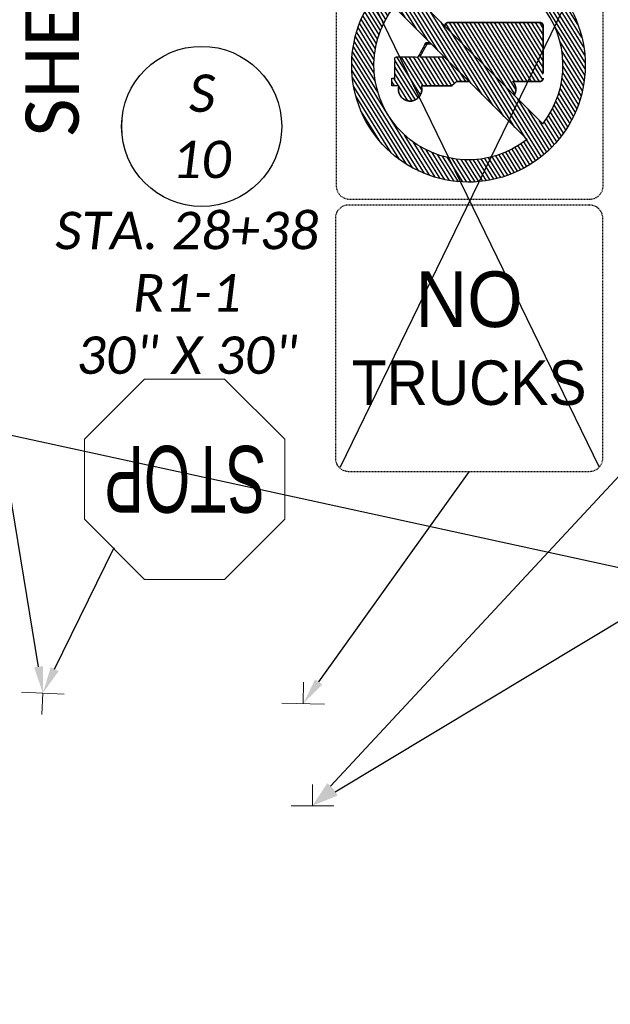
# Model space of a CAD drawing. Header units: feet. Extents: x 2241205 to 2250852, y 595253 to 597159.
# Tile 22 of 32: x 2246195 to 2246283, y 596236 to 596384. Entities that reach past the tile are written whole.
import ezdxf
from ezdxf import colors
from ezdxf.entities.mleader import LeaderData, LeaderLine
from ezdxf.enums import TextEntityAlignment as Align
from ezdxf.math import Vec2, Vec3

# ---------------------------------------------------------------- set-up
doc = ezdxf.new("R2010")
doc.units = ezdxf.units.FT
doc.header["$MEASUREMENT"] = 0
doc.set_wipeout_variables(frame=1)
doc.linetypes.add('HIDDEN2', pattern=[0.1875, 0.125, -0.0625])
for name, color, linetype in [('RD_X_Text', 7, 'Continuous'), ('SN_P_Signs', 120, 'Continuous'), ('SN_P_Text', 7, 'Continuous'), ('SN_X_Public', 3, 'Continuous'), ('SN_X_Text', 7, 'Continuous'), ('TX_P_20', 7, 'Continuous')]:
    doc.layers.add(name, color=color, linetype=linetype)
doc.layers.add('SC_Scratch1', color=7, linetype='Continuous', plot=False)
doc.styles.add('P_Slanted_Normal', font='calibrii.ttf', dxfattribs={"height": 0.14})
doc.styles.add('P_Straight_Title', font='calibri.ttf', dxfattribs={"height": 0.2})
doc.styles.get("Standard").update_dxf_attribs({"font": 'arial.ttf'})
doc.styles.add('Straight-Normal', font='font30.shx', dxfattribs={"height": 0.14})

# ---------------------------------------------------------------- blocks, each defined once
blk = doc.blocks.new('A$C69b28fb4')
at = {"layer": 'SN_P_Signs', "linetype": 'Continuous', "lineweight": 13}
for p, q in [((-6, 30), (-15, 21)), ((6, 30), (-6, 30)), ((15, 21), (6, 30)), ((-15, 21), (-15, 9)), ((15, 21), (15, 9)), ((15, 21), (15, 21)), ((-15, 9), (-6, 0)), ((6, 0), (15, 9)), ((15, 9), (15, 9)), ((-6, 0), (6, 0))]:
    blk.add_line(p, q, dxfattribs=at)
at = {"layer": 'SN_P_Signs', "linetype": 'Continuous', "lineweight": 13, "style": 'Straight-Normal', "width": 0.6662501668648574}
blk.add_text('STOP', height=10.00000500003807, dxfattribs=at).set_placement((-0.07841683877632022, 15.00000250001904), align=Align.MIDDLE_CENTER)
blk = doc.blocks.new('A$C71eddef6')
at = {"layer": 'SN_P_Signs', "linetype": 'Continuous', "lineweight": 0}
for p, q in [((0, -3.199999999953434), (0, 3.199999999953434)), ((0, 0), (3.200000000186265, 0))]:
    blk.add_line(p, q, dxfattribs=at)
blk = doc.blocks.new('SGN1P')
at = {"layer": 'SN_X_Public', "color": 3, "linetype": 'Continuous', "lineweight": 0}
for p, q in [((0, 0.08), (0, -0.08)), ((0, 0), (-0.08, 0))]:
    blk.add_line(p, q, dxfattribs=at)
blk = doc.blocks.new('A$C0ec6ea2d')
at = {"layer": 'SN_X_Public', "linetype": 'Continuous'}
for p, q in [((-2.814992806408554, 33.97220842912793), (-4.684388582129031, 36.96386703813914)), ((-2.258151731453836, 34.06613214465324), (-4.151903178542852, 37.09676797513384)), ((-1.688063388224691, 34.13885580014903), (-3.6096729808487, 37.21407398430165)), ((-1.1039620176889, 34.18915391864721), (-3.057358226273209, 37.3152413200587)), ((-0.5049267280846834, 34.21555277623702), (-2.494566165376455, 37.39964146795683)), ((0.1101572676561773, 34.21626833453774), (-1.92084272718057, 37.46654775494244)), ((0.7426520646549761, 34.18912078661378), (-1.335662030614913, 37.51511859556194)), ((1.394242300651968, 34.13141414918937), (-0.7384131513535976, 37.54437630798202)), ((2.067044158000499, 34.03976182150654), (-0.1283832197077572, 37.5531800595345)), ((2.763768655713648, 33.90982526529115), (0.4952644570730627, 37.54019086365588)), ((3.487976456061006, 33.73590623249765), (1.13351910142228, 37.50382563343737)), ((4.244496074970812, 33.51027747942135), (1.787560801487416, 37.44219583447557)), ((5.04015586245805, 33.22201136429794), (2.458812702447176, 37.35302395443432)), ((5.885177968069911, 32.85474902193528), (3.149013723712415, 37.23352714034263)), ((6.796161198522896, 32.38192681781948), (3.860322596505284, 37.0802507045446)), ((7.803672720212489, 31.754627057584), (4.595471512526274, 36.88882222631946)), ((-6.384240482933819, 32.78880871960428), (-8.158936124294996, 35.62891543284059)), ((-5.907135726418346, 33.0103372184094), (-7.688465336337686, 35.86106050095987)), ((-5.419518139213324, 33.215041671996), (-7.209575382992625, 36.07973208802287)), ((-4.921194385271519, 33.40261267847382), (-6.722166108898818, 36.28476991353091)), ((-4.411918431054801, 33.57265649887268), (-6.226111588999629, 36.47597245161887)), ((-3.891385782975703, 33.72468584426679), (-5.721258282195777, 36.6530939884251)), ((-3.3592259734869, 33.85810784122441), (-5.207422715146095, 36.8158409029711)), ((8.978222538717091, 30.86001014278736), (5.358001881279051, 36.65357426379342)), ((10.61619719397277, 29.22375845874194), (6.152643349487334, 36.36693779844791)), ((17.3102210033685, 19.49613673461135), (6.985959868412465, 36.01840831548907)), ((17.31400550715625, 20.47513597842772), (7.86753757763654, 35.5926447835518)), ((-0.6032348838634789, 17.6269315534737), (-10.80760385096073, 33.95733555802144)), ((-8.61559970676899, 31.43445135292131), (-10.38685309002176, 34.26904930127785)), ((-8.1897635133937, 31.73802670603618), (-9.957798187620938, 34.56747364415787)), ((-7.753703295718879, 32.02524019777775), (-9.520475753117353, 34.85266716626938)), ((-7.307446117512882, 32.29613514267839), (-9.07490012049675, 35.12465281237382)), ((-6.850977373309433, 32.55068816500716), (-8.621063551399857, 35.38341819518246)), ((17.2545012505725, 21.55541841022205), (8.812404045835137, 35.06559806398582)), ((17.10553158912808, 22.7788754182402), (9.846735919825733, 34.39537676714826)), ((-7.987354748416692, 25.50377067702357), (-12.40601712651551, 32.57510865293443)), ((-6.346847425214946, 23.86346587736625), (-12.01931856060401, 32.94131729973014)), ((-4.706340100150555, 22.22316107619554), (-11.62393190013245, 33.29362209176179)), ((-1.218780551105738, 17.62695482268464), (-11.21999110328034, 33.63223740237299)), ((16.81273453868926, 24.232504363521), (11.02489518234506, 33.49498353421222)), ((-11.63588410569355, 28.38747104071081), (-13.51220542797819, 31.39021284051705)), ((-11.26836939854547, 28.78438027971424), (-13.15267041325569, 31.79989225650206)), ((-9.627862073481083, 27.14407547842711), (-12.7838653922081, 32.19473656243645)), ((16.2118955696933, 26.17910342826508), (12.51109636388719, 32.10162018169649)), ((-12.8502707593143, 26.39067307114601), (-14.85168681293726, 29.59360828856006)), ((-12.56860776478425, 26.92497377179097), (-14.53232919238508, 30.06758497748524)), ((-12.27170047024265, 27.43487849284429), (-14.20236557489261, 30.52458852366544)), ((-11.9605230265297, 27.92194619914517), (-13.86220605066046, 30.96527520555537)), ((0.2151818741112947, 17.30224667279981), (-7.633635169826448, 29.86297959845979)), ((-13.5905528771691, 24.62020495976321), (-15.74098928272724, 28.06162259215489)), ((-13.36286798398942, 25.24088867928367), (-15.45661142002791, 28.59157859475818)), ((-13.11550725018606, 25.83008447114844), (-15.15996413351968, 29.10189941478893)), ((1.855689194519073, 15.66194187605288), (-5.991907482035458, 28.22072180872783)), ((-13.97714246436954, 23.26876619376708), (-16.2698160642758, 26.93781091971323)), ((-13.79628850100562, 23.96439506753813), (-16.01235044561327, 27.51083551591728)), ((3.49619652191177, 14.02163707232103), (-4.350179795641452, 26.5784640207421)), ((-14.24722189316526, 21.73087219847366), (-16.73868930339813, 25.71805352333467)), ((-14.12922970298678, 22.52710093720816), (-16.51234448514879, 26.34088180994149)), ((5.136703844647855, 12.38133227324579), (-3.568791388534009, 26.31303688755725)), ((6.777211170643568, 10.74102747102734), (-3.04038483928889, 26.4524653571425)), ((10.32106169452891, 6.054736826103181), (-2.424839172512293, 26.45244208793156)), ((10.73595311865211, 6.375827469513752), (-1.809293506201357, 26.45241881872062)), ((11.14242537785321, 6.710391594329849), (-1.193747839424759, 26.45239554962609)), ((11.54037831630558, 7.058589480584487), (-0.5782021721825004, 26.45237228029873)), ((6.751995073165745, 15.70666024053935), (0.03734349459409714, 26.45234901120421)), ((6.914465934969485, 16.43170822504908), (0.6528891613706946, 26.45232574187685)), ((6.783313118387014, 17.62665232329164), (1.268434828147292, 26.45230247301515)), ((7.398858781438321, 17.62662905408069), (1.883980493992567, 26.45227920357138)), ((8.014404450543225, 17.62660578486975), (2.499526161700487, 26.45225593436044)), ((8.629950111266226, 17.62658251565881), (3.115071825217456, 26.45223266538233)), ((9.245495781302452, 17.62655924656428), (3.730617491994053, 26.45220939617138)), ((9.861041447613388, 17.62653597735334), (4.346163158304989, 26.45218612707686)), ((10.47658711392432, 17.6265127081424), (4.961708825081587, 26.4521628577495)), ((10.94332414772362, 17.86463303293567), (5.577254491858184, 26.45213958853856)), ((11.0174400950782, 18.73107843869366), (6.192800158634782, 26.45211631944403)), ((11.01747733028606, 19.71607456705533), (6.808345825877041, 26.45209305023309)), ((11.01751456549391, 20.70107069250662), (7.423891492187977, 26.45206978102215)), ((11.01755180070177, 21.68606682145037), (8.039437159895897, 26.4520465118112)), ((11.01758903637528, 22.67106294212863), (8.654982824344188, 26.45202324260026)), ((11.01762627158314, 23.6560590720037), (9.27052849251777, 26.45199997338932)), ((11.017663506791, 24.64105519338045), (9.886074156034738, 26.45197670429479)), ((11.01770074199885, 25.62605132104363), (10.501619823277, 26.45195343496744)), ((17.2581753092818, 18.59437153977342), (12.79462146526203, 25.73755087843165)), ((-14.29603970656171, 18.85382988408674), (-17.3037048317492, 23.66710023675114)), ((-14.34627500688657, 19.91927888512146), (-17.1364506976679, 24.38449338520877)), ((-14.32346910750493, 20.86783753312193), (-16.94734188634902, 25.06691174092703)), ((-14.13472813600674, 17.61062169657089), (-17.44616017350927, 22.91002072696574)), ((-7.057761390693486, 22.04599889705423), (-7.193389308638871, 22.26304893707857)), ((-6.772469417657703, 22.57449201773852), (-6.908469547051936, 22.79213772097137)), ((-6.487177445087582, 23.10298513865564), (-6.623549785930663, 23.32122650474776)), ((-5.948778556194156, 23.22642252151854), (-6.078620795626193, 23.43421354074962)), ((17.16745456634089, 17.75449936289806), (13.54723390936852, 23.54806348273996)), ((-6.758801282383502, 3.83655984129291), (-17.63993951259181, 21.25002106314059)), ((-13.76448176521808, 16.03304792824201), (-17.55996919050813, 22.10709751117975)), ((-7.701870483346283, 15.19634319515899), (-11.1997061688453, 20.79405041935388)), ((-7.370029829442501, 15.6503428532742), (-10.90148605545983, 21.30185418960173)), ((-7.18323163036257, 16.33645896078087), (-10.28594038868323, 21.30183092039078)), ((-6.971042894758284, 16.98194171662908), (-9.670394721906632, 21.30180765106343)), ((-6.355497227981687, 16.98191844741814), (-9.054849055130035, 21.3017843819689)), ((-5.739951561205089, 16.98189517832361), (-8.439303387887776, 21.30176111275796)), ((-5.124405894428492, 16.98187190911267), (-7.82375772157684, 21.30173784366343)), ((-7.343053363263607, 21.51750577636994), (-7.478309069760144, 21.73396015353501)), ((-4.508860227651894, 16.98184863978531), (-7.208212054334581, 21.30171457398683)), ((-3.893314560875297, 16.98182537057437), (-6.592666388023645, 21.30169130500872)), ((-3.277768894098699, 16.98180210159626), (-5.977120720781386, 21.30166803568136)), ((-2.672535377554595, 16.99828172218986), (-5.361575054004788, 21.30164476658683)), ((-2.273390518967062, 17.3445721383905), (-4.746029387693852, 21.30162149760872)), ((-1.834326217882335, 17.62697809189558), (-4.130483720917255, 21.30159822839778)), ((17.04462272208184, 16.96601568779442), (13.83642151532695, 22.10021085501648)), ((16.894409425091, 16.22135149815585), (13.95857082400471, 20.91967538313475)), ((-7.605337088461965, 4.206244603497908), (-17.67876592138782, 20.32710058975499)), ((-8.503885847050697, 4.6591674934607), (-17.66557937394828, 19.32094198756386)), ((-8.125110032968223, 14.88861234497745), (-11.19974340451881, 19.80905429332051)), ((16.72035608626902, 15.51483934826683), (13.98419184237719, 19.89361746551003)), ((-9.471949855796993, 5.223338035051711), (-17.58287757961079, 18.20353573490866)), ((-10.66431689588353, 16.98208133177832), (-11.36136470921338, 18.09759101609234)), ((-8.63352853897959, 14.71719631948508), (-11.19978063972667, 18.82405816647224)), ((16.31108458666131, 14.19969923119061), (13.85414931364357, 18.13161758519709)), ((16.52519489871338, 14.84210682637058), (13.94385173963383, 18.97311941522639)), ((-10.5413366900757, 5.949658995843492), (-17.3988529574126, 16.92397906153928)), ((-11.27986256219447, 16.98210460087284), (-11.68101489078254, 17.62408252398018)), ((-9.25122004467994, 14.72065364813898), (-10.62152286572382, 16.91359656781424)), ((15.83265650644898, 12.99523278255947), (13.56415230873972, 16.6255983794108)), ((16.07976407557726, 13.5848337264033), (13.72530672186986, 17.35275312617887)), ((-11.78352838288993, 6.95252553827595), (-17.04202347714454, 15.36787680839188)), ((-10.16468909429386, 15.19745399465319), (-10.59341602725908, 15.8835605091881)), ((11.92968600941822, 7.420622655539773), (7.141914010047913, 15.08265950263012)), ((15.29560969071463, 11.88457591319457), (13.16295423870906, 15.29753807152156)), ((15.57094197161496, 12.42900787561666), (13.37551459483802, 15.94242611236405)), ((12.31019491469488, 7.796736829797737), (8.783641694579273, 13.44040171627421)), ((14.39567606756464, 10.36960361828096), (12.40603663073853, 13.55369230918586)), ((14.70731484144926, 10.85593304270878), (12.67631484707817, 14.10621246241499)), ((15.00749635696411, 11.36059791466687), (12.92918226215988, 14.68659572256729)), ((-13.47109143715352, 8.66813524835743), (-16.23982263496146, 13.0990313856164)), ((13.3969264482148, 9.012769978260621), (11.50317500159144, 12.04340580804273)), ((13.74005845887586, 9.448699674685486), (11.81844886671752, 12.5239178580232)), ((14.07310591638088, 9.900768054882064), (12.11970970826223, 13.02685545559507)), ((12.68172156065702, 8.187225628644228), (10.42536938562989, 11.79814392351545)), ((13.04404963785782, 8.592435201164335), (11.17465386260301, 11.58409380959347)), ((-5.953409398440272, 3.532719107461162), (-9.748896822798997, 9.60676868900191)), ((-5.18185619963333, 3.283031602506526), (-8.493288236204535, 8.582430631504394)), ((-4.438949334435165, 3.079187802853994), (-7.44661445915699, 7.892458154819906)), ((-3.720841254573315, 2.915030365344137), (-6.511016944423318, 7.380244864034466)), ((8.122167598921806, 4.648424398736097), (6.350914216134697, 7.483022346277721)), ((8.57847490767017, 4.903235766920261), (6.810440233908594, 7.732682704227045)), ((9.026514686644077, 5.171277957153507), (7.259742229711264, 7.998704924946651)), ((9.466301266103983, 5.452528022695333), (7.698847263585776, 8.281045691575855)), ((9.89782690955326, 5.746998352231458), (8.127740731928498, 8.579728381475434)), ((-3.024587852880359, 2.785847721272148), (-5.648460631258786, 6.984921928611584)), ((-2.347878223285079, 2.687941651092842), (-4.839345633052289, 6.675122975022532)), ((-1.688860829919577, 2.618349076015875), (-4.071975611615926, 6.432129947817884)), ((-1.046027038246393, 2.574655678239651), (-3.338700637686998, 6.24370040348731)), ((-0.4181304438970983, 2.554866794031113), (-2.634192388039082, 6.10130724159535)), ((0.1958706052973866, 2.557315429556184), (-1.954565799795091, 5.998733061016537)), ((0.7968549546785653, 2.580595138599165), (-1.296888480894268, 5.931285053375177)), ((2.52865936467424, 2.764295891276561), (0.5649379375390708, 5.90690709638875)), ((3.084057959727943, 2.8605280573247), (1.153392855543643, 5.950238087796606)), ((3.629260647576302, 2.973077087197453), (1.727577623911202, 6.016406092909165)), ((4.164622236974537, 3.10137516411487), (2.288300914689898, 6.104116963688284)), ((4.690449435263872, 3.244931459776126), (2.83623728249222, 6.212291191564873)), ((5.20700662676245, 3.403322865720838), (3.371950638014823, 6.340026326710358)), ((5.714520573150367, 3.57618648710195), (3.895912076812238, 6.48656845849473)), ((6.213184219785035, 3.763213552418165), (4.408513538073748, 6.651290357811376)), ((6.703159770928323, 3.964144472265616), (4.910078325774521, 6.833674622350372)), ((7.184581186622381, 4.178764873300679), (5.400869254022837, 7.033300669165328)), ((7.657556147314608, 4.406902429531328), (5.881094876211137, 7.249834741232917)), ((1.385569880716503, 2.623510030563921), (-0.6588870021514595, 5.895324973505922)), ((1.962654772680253, 2.685036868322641), (-0.03876128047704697, 5.887972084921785))]:
    blk.add_line(p, q, dxfattribs=at)
at = {"layer": 'SN_X_Public', "linetype": 'HIDDEN2', "flags": 128}
blk.add_lwpolyline([(17.99999998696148, -0.0006804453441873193, 0.4142135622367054), (20.00007559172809, 1.999243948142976), (20.00143648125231, 37.9992439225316, 0.4142135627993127), (18.0015120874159, 39.99931952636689), (-17.99848788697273, 40.00068041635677, 0.4142135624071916), (-19.99856349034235, 38.00075602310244), (-19.99992438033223, 2.000756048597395, 0.4142135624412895), (-17.99999998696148, 0.0006804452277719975)], format="xyb", close=True, dxfattribs=at)
at = {"layer": 'SN_X_Public', "flags": 128}
for points in [[(-8.94948122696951, 31.17925053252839), (10.94225161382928, 11.28109479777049, 0.3561853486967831), (10.64542149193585, 29.18923900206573, 0.4044440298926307)], [(-11.30642646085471, 28.82243264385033), (8.589638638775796, 8.928823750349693, -0.3721615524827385), (-9.914360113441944, 9.760762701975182, -0.3880971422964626)]]:
    blk.add_lwpolyline(points, format="xyb", close=True, dxfattribs=at)
at = {"layer": 'SN_X_Public'}
blk.add_lwpolyline([(-5.709686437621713, 23.22641348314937), (-6.420533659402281, 23.22644035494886), (-7.459536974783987, 21.30172407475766), (-3.784579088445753, 21.301585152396)], dxfattribs=at)
blk.add_ellipse((-0.1809086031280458, 20.05325888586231), major_axis=(-16.73552663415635, -5.115872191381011), ratio=0.9999999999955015, start_param=2.844886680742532, end_param=9.12807198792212, dxfattribs=at)
for points, weights, knots in [([(11.01771306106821, 25.95193392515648), (11.01772089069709, 26.15904070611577), (10.87127981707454, 26.30549285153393), (10.72483874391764, 26.45194499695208), (10.51773196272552, 26.45195282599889), (10.72483874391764, 26.45194499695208), (10.87127981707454, 26.30549285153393), (11.01772089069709, 26.15904070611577), (11.01771306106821, 25.95193392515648), (11.01772089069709, 26.15904070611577), (10.87127981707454, 26.30549285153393), (10.72483874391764, 26.45194499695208), (10.51773196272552, 26.45195282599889), (10.72483874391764, 26.45194499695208), (10.87127981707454, 26.30549285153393), (11.01772089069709, 26.15904070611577), (11.01771306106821, 25.95193392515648), (11.01772089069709, 26.15904070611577), (10.87127981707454, 26.30549285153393), (10.72483874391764, 26.45194499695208), (10.51773196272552, 26.45195282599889), (10.72483874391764, 26.45194499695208), (10.87127981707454, 26.30549285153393), (11.01772089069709, 26.15904070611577), (11.01771306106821, 25.95193392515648), (11.01772089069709, 26.15904070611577), (10.87127981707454, 26.30549285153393), (10.72483874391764, 26.45194499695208), (10.51773196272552, 26.45195282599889), (10.72483874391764, 26.45194499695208), (10.87127981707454, 26.30549285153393), (11.01772089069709, 26.15904070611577), (11.01771306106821, 25.95193392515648), (11.01772089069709, 26.15904070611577), (10.87127981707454, 26.30549285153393), (10.72483874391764, 26.45194499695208), (10.51773196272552, 26.45195282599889), (3.642855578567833, 26.45221271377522), (-3.232020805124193, 26.45247260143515), (-3.720591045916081, 26.44145381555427), (-3.724622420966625, 25.95277596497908), (-3.720591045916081, 26.44145381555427), (-3.232020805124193, 26.45247260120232), (-3.720591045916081, 26.44145381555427), (-3.724622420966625, 25.95277596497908), (-3.720591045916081, 26.44145381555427), (-3.232020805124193, 26.45247260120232), (-3.720591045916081, 26.44145381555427), (-3.724622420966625, 25.95277596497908), (-3.720591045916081, 26.44145381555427), (-3.232020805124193, 26.45247260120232), (-3.720591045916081, 26.44145381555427), (-3.724622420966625, 25.95277596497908), (-3.720591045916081, 26.44145381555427), (-3.232020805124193, 26.45247260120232), (-3.720591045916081, 26.44145381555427), (-3.724622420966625, 25.95277596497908), (-3.720591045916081, 26.44145381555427), (-3.232020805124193, 26.45247260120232), (3.642855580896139, 26.45221271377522), (10.51773196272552, 26.4519528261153), (10.72483874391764, 26.45194499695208), (10.87127981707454, 26.30549285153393), (11.01772089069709, 26.15904070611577), (11.01771306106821, 25.95193392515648), (11.01756515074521, 22.03921309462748), (11.01741724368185, 18.12658508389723), (11.01756515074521, 22.03921309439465), (11.01771306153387, 25.95193392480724)], [1, 0.923879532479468, 1, 0.923879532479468, 1, 0.923879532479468, 1, 0.923879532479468, 1, 0.923879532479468, 1, 0.923879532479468, 1, 0.923879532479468, 1, 0.923879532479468, 1, 0.923879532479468, 1, 0.923879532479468, 1, 0.923879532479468, 1, 0.923879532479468, 1, 0.923879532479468, 1, 0.923879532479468, 1, 0.923879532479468, 1, 0.923879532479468, 1, 0.923879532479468, 1, 0.923879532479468, 1, 1, 1, 0.7179114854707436, 1, 0.7179114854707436, 1, 0.7179114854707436, 1, 0.7179114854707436, 1, 0.7179114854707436, 1, 0.7179114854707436, 1, 0.7179114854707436, 1, 0.7179114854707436, 1, 0.7179114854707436, 1, 0.7179114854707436, 1, 1, 1, 0.923879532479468, 1, 0.923879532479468, 1, 1, 1, 1, 1], [0, 0, 0, 0.785398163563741, 0.785398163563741, 1.570796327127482, 1.570796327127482, 2.356194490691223, 2.356194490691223, 3.141592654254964, 3.141592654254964, 3.926990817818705, 3.926990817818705, 4.712388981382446, 4.712388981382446, 5.497787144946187, 5.497787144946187, 6.283185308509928, 6.283185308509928, 7.068583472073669, 7.068583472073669, 7.853981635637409, 7.853981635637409, 8.639379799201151, 8.639379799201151, 9.424777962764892, 9.424777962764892, 10.21017612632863, 10.21017612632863, 10.99557428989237, 10.99557428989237, 11.78097245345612, 11.78097245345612, 12.56637061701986, 12.56637061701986, 13.3517687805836, 13.3517687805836, 14.13716694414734, 14.13716694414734, 15.13716694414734, 15.13716694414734, 16.67716460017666, 16.67716460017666, 18.21716225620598, 18.21716225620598, 19.7571599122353, 19.7571599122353, 21.29715756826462, 21.29715756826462, 22.83715522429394, 22.83715522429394, 24.37715288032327, 24.37715288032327, 25.91715053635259, 25.91715053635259, 27.45714819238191, 27.45714819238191, 28.99714584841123, 28.99714584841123, 30.53714350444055, 30.53714350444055, 31.53714350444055, 31.53714350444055, 32.32254166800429, 32.32254166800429, 33.10793983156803, 33.10793983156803, 34.10793983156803, 34.10793983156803, 35.10793983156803, 35.10793983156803, 35.10793983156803]), ([(-7.264415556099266, 16.98195280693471), (-4.977985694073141, 16.98186637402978), (-2.691555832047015, 16.98177994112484), (-2.319715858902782, 17.30438116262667), (-1.947875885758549, 17.62698238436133), (-1.029242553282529, 17.62694765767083), (-0.1106092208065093, 17.62691293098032), (-1.029242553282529, 17.62694765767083), (-1.947875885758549, 17.62698238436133), (-2.319715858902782, 17.30438116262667), (-2.691555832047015, 16.98177994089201), (-4.977985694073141, 16.98186637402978), (-7.264415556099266, 16.98195280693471), (-6.874413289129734, 15.7718509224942), (-7.903606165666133, 15.02538567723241), (-8.932799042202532, 14.27892043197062), (-9.961935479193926, 15.02546348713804), (-10.99107191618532, 15.77200654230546), (-10.60097816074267, 16.98207893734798), (-10.99107191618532, 15.77200654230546), (-9.961935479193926, 15.02546348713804), (-8.932799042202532, 14.27892043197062), (-7.903606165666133, 15.02538567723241), (-6.874413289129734, 15.7718509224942), (-7.264415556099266, 16.98195280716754), (-6.874413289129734, 15.7718509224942), (-7.903606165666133, 15.02538567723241), (-8.932799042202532, 14.27892043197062), (-9.961935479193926, 15.02546348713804), (-10.99107191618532, 15.77200654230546), (-10.60097816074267, 16.98207893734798), (-11.1410086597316, 16.98209935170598), (-11.68103915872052, 16.98211976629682), (-11.68101807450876, 17.53986143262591), (-11.68099699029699, 18.09760309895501), (-11.44040254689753, 18.09759400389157), (-11.19980810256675, 18.09758490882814), (-11.19974753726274, 19.69972518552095), (-11.19968697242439, 21.30186546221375), (-9.455377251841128, 21.30179952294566), (-7.711067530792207, 21.30173358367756), (-7.136881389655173, 22.3679827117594), (-6.5626952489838, 23.43423184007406), (-6.240079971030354, 23.43421964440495), (-5.91746469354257, 23.43420744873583), (-6.240079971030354, 23.43421964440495), (-6.562695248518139, 23.43423184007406), (-6.240079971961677, 23.43421964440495), (-5.917464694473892, 23.43420744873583)], [1, 1, 1, 1, 1, 1, 1, 1, 1, 1, 1, 1, 1, 0.8094759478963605, 1, 0.8094759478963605, 1, 0.8094759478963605, 1, 0.8094759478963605, 1, 0.8094759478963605, 1, 0.8094759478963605, 1, 0.8094759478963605, 1, 0.8094759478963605, 1, 0.8094759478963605, 1, 1, 1, 1, 1, 1, 1, 1, 1, 1, 1, 1, 1, 1, 1, 1, 1, 1, 1], [0, 0, 0, 1, 1, 2, 2, 3, 3, 4, 4, 5, 5, 6.000000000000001, 6.000000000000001, 7.25507458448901, 7.25507458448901, 8.510149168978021, 8.510149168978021, 9.76522375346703, 9.76522375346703, 11.02029833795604, 11.02029833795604, 12.27537292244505, 12.27537292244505, 13.53044750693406, 13.53044750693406, 14.78552209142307, 14.78552209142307, 16.04059667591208, 16.04059667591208, 17.29567126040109, 17.29567126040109, 18.29567126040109, 18.29567126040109, 19.29567126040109, 19.29567126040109, 20.29567126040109, 20.29567126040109, 21.29567126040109, 21.29567126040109, 22.29567126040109, 22.29567126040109, 23.29567126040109, 23.29567126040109, 24.29567126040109, 24.29567126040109, 25.29567126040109, 25.29567126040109, 26.29567126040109, 26.29567126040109, 26.29567126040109]), ([(6.455157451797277, 17.62666472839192), (8.486277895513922, 17.62658794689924), (10.51739833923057, 17.62651116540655), (11.01739833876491, 17.6264922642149), (11.01741724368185, 18.12658508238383), (11.01739833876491, 17.6264922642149), (10.51739833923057, 17.62651116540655), (11.01739833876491, 17.6264922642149), (11.01741724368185, 18.12658508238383), (11.01739833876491, 17.6264922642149), (10.51739833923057, 17.62651116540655), (11.01739833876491, 17.6264922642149), (11.01741724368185, 18.12658508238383), (11.01739833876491, 17.6264922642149), (10.51739833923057, 17.62651116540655), (11.01739833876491, 17.6264922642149), (11.01741724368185, 18.12658508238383), (11.01739833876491, 17.6264922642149), (10.51739833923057, 17.62651116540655), (11.01739833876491, 17.6264922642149), (11.01741724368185, 18.12658508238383), (11.01739833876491, 17.6264922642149), (10.51739833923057, 17.62651116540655), (8.486277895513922, 17.62658794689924), (6.455157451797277, 17.62666472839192), (7.330078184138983, 16.66998893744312), (6.671487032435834, 15.55330968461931), (6.671473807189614, 15.55328726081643), (6.671460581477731, 15.55326483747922), (7.330105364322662, 16.66995921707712), (6.455157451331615, 17.62666472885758), (7.330105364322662, 16.66995921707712), (6.671460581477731, 15.55326483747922), (7.330105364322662, 16.66995921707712), (6.455157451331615, 17.62666472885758), (7.330105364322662, 16.66995921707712), (6.671460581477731, 15.55326483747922), (6.671473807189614, 15.55328726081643), (6.671487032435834, 15.55330968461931), (7.330078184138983, 16.66998893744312), (6.455157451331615, 17.62666472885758), (7.330078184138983, 16.66998893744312), (6.671487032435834, 15.55330968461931), (6.671473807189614, 15.55328726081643), (6.671460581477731, 15.55326483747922), (7.330105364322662, 16.66995921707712), (6.455157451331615, 17.62666472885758)], [1, 1, 1, 0.7071067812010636, 1, 0.7071067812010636, 1, 0.7071067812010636, 1, 0.7071067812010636, 1, 0.7071067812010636, 1, 0.7071067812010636, 1, 0.7071067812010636, 1, 0.7071067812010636, 1, 0.7071067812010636, 1, 0.7071067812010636, 1, 1, 1, 0.8039848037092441, 1, 0.9999999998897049, 1, 0.8039759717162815, 1, 0.8039759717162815, 1, 0.8039759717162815, 1, 0.8039759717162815, 1, 0.999999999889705, 1, 0.8039848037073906, 1, 0.8039848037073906, 1, 0.999999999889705, 1, 0.8039759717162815, 1], [0, 0, 0, 1, 1, 2.570796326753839, 2.570796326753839, 4.141592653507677, 4.141592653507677, 5.712388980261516, 5.712388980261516, 7.283185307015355, 7.283185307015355, 8.853981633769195, 8.853981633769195, 10.42477796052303, 10.42477796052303, 11.99557428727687, 11.99557428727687, 13.56637061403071, 13.56637061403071, 15.13716694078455, 15.13716694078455, 16.70796326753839, 16.70796326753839, 17.70796326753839, 17.70796326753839, 18.98162337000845, 18.98162337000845, 18.98165307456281, 18.98165307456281, 20.25534288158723, 20.25534288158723, 21.52903268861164, 21.52903268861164, 22.80272249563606, 22.80272249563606, 24.07641230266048, 24.07641230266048, 24.0764420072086, 24.0764420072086, 25.3501021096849, 25.3501021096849, 26.62376221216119, 26.62376221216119, 26.62379191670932, 26.62379191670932, 27.89748172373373, 27.89748172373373, 27.89748172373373]), ([(6.671487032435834, 15.55330968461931), (7.330078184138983, 16.66998893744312), (6.455157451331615, 17.62666472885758), (7.330078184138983, 16.66998893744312), (6.671487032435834, 15.55330968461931), (6.671473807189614, 15.55328726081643), (6.671460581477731, 15.55326483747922), (6.671473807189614, 15.55328726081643), (6.671487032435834, 15.55330968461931)], [1, 0.8039848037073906, 1, 0.8039848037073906, 1, 0.999999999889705, 1, 0.999999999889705, 1], [0, 0, 0, 1.273660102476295, 1.273660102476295, 2.547320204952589, 2.547320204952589, 2.547349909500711, 2.547349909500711, 2.547379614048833, 2.547379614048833, 2.547379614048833])]:
    blk.add_rational_spline(points, weights, degree=2, knots=knots, dxfattribs=at)
blk.add_point((11.01771294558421, 25.94887281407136), dxfattribs=at)
blk = doc.blocks.new('A$C3bacb3fc')
at = {"layer": 'SN_X_Public', "linetype": 'HIDDEN2', "flags": 128}
blk.add_lwpolyline([(17.99922472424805, 40.00034886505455, -0.414213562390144), (19.99926348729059, 38.00038762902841), (19.99996123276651, 2.000387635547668, -0.4142135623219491), (17.99999999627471, 0.0003488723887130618), (-17.99999999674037, -0.0003488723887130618, -0.4142135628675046), (-20.00003875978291, 1.99961236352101), (-20.00073650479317, 37.99961235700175, -0.4142135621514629), (-18.00077526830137, 39.99965111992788)], format="xyb", close=True, dxfattribs=at)
at = {"layer": 'SN_X_Public', "linetype": 'Continuous', "lineweight": 13, "style": 'Straight-Normal', "oblique": 359.9999999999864, "width": 0.960000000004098}
blk.add_text('NO', height=8.333333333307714, rotation=0.001110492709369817, dxfattribs=at).set_placement((-0.0005006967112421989, 25.83333332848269), align=Align.MIDDLE_CENTER)
at = {"layer": 'SN_X_Public', "linetype": 'Continuous', "lineweight": 13, "style": 'Straight-Normal', "width": 0.9600000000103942}
blk.add_text('TRUCKS', height=6.666666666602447, rotation=0.001110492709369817, dxfattribs=at).set_placement((-0.0002584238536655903, 13.33333333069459), align=Align.MIDDLE_CENTER)

msp = doc.modelspace()

# ---------------------------------------------------------------- linework, layer by layer
at = {"layer": 'SC_Scratch1'}
msp.add_line((2246107.72884698, 596340.2969613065), (2246907.611282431, 596166.112732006), dxfattribs=at)
at = {"layer": 'SN_P_Signs', "color": 1, "flags": 128}
for points in [[(2246281.458941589, 596396.5631422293), (2246242.689436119, 596316.857663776)], [(2246242.749286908, 596396.5656022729), (2246281.517863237, 596316.8584163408)]]:
    msp.add_lwpolyline(points, dxfattribs=at)
at = {"layer": 'SN_X_Public', "linetype": 'Continuous', "lineweight": 13}
msp.add_line((2246280.102885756, 596356.272602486), (2246280.102885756, 596356.272602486), dxfattribs=at)

# ---------------------------------------------------------------- block references
at = {"layer": 'SN_P_Signs'}
for p, rotation in [((2246198.129370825, 596283.011300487), 267), ((2246238.526753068, 596266.141934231), 89.82653623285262)]:
    msp.add_blockref('A$C71eddef6', p, dxfattribs=dict(at, rotation=rotation))
at = {"layer": 'SN_X_Public'}
for name, p in [('A$C0ec6ea2d', (2246262.101480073, 596357.0089925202)), ('A$C3bacb3fc', (2246262.013661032, 596316.1822536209))]:
    msp.add_blockref(name, p, dxfattribs=at)
at = {"layer": 'SN_X_Public', "color": 1, "rotation": 180}
msp.add_blockref('A$C69b28fb4', (2246219.370626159, 596330.0513957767), dxfattribs=at)
at = {"layer": 'SN_X_Public'}
for p, xscale, yscale, zscale, rotation in [((2246237.142965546, 596281.440836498), 40, 40, 40, 268.9465765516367), ((2246198.129370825, 596283.011300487), 39.99999999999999, 39.99999999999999, 39.99999999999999, 87.12617720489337), ((2246238.540319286, 596266.1420280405), 39.99999999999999, 39.99999999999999, 39.99999999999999, 270.2723784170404)]:
    msp.add_blockref('SGN1P', p, dxfattribs=dict(at, xscale=xscale, yscale=yscale, zscale=zscale, rotation=rotation))

# ---------------------------------------------------------------- texts
at = {"layer": 'RD_X_Text', "style": 'P_Straight_Title'}
msp.add_text('SHEPARD ROAD', height=7.999999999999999, rotation=90, dxfattribs=at).set_placement((2246203.517502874, 596406.578787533), align=Align.CENTER)
at = {"layer": 'SN_P_Text', "insert": (2246219.728582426, 596342.9474106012), "char_height": 5.600000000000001, "attachment_point": 5, "style": 'P_Slanted_Normal'}
msp.add_mtext('\\A1;STA. 28+38\\PR1-1\\P30" X 30"', dxfattribs=at)

# ---------------------------------------------------------------- leaders
at = {"layer": 'SN_P_Text', "linetype": 'Continuous'}
ml = msp.add_multileader_mtext('Standard', dxfattribs=at)
ml.set_content('', color=256)
ml.set_leader_properties()
ml.build(insert=Vec2(0, 0))
ml.multileader.update_dxf_attribs({"text_right_attachment_type": 6, "dogleg_length": 0, "scale": 40})
ctx = ml.context
ctx.base_point, ctx.scale, ctx.char_height, ctx.landing_gap_size, ctx.plane_origin, ctx.plane_x_axis, ctx.plane_y_axis = Vec3(2246373.876642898, 596347.4323170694), 40, 0.18, 0.09, Vec3(2246321.758841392, 596317.3254910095), Vec3(-1, 1.224646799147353e-16), Vec3(-1.224646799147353e-16, -1)
ctx.right_attachment, ctx.text_align_type = 6, 2
notes = []
notes.append((ctx, [(0, (1, 1, 0), (2246373.696642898, 596347.5223170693), (1, -1.224646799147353e-16), 0, [(0, [(2246238.527215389, 596266.1587555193)], 0, [])])]))
ctx.mtext.insert, ctx.mtext.text_direction, ctx.mtext.rotation, ctx.mtext.alignment, ctx.mtext.flow_direction = Vec3(2246373.786642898, 596347.3423170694), Vec3(-1, 1.224646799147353e-16), 3.141592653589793, 3, 5
ml = msp.add_multileader_mtext('Standard', dxfattribs=at)
ml.set_content('', color=256)
ml.set_leader_properties()
ml.build(insert=Vec2(0, 0))
ml.multileader.update_dxf_attribs({"text_right_attachment_type": 6, "dogleg_length": 0, "scale": 40})
ctx = ml.context
ctx.base_point, ctx.scale, ctx.char_height, ctx.landing_gap_size, ctx.plane_origin, ctx.plane_x_axis, ctx.plane_y_axis = Vec3(2246208.960626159, 596304.6413957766), 40, 0.18, 0.09, Vec3(2246281.36099687, 596334.1780361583), Vec3(-1, 1.224646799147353e-16), Vec3(-1.224646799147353e-16, -1)
ctx.right_attachment, ctx.text_align_type = 6, 2
notes.append((ctx, [(0, (1, 1, 0), (2246208.780626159, 596304.7313957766), (1, -1.224646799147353e-16), 0, [(0, [(2246198.129370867, 596283.0113006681)], 0, [])])]))
ctx.mtext.insert, ctx.mtext.text_direction, ctx.mtext.rotation, ctx.mtext.alignment, ctx.mtext.flow_direction = Vec3(2246208.870626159, 596304.5513957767), Vec3(-1, 1.224646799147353e-16), 3.141592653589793, 3, 5
at = {"layer": 'SN_X_Text', "linetype": 'Continuous'}
ml = msp.add_multileader_mtext('Standard', dxfattribs=at)
ml.set_content('', color=256)
ml.set_leader_properties()
ml.build(insert=Vec2(0, 0))
ml.multileader.update_dxf_attribs({"text_right_attachment_type": 6, "dogleg_length": 0, "scale": 40})
ctx = ml.context
ctx.base_point, ctx.scale, ctx.char_height, ctx.landing_gap_size, ctx.plane_origin = Vec3(2246340.505024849, 596375.798609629), 40, 0.18, 0.09, Vec3(2246155.342977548, 596221.6948643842)
ctx.right_attachment = 6
notes.append((ctx, [(0, (1, 1, 0), (2246340.505024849, 596375.798609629), (1, 0), 0, [(0, [(2246238.527215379, 596266.1587553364)], 0, [])])]))
ctx.mtext.insert, ctx.mtext.flow_direction = Vec3(2246340.595024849, 596375.888609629), 5
ml = msp.add_multileader_mtext('Standard', dxfattribs=at)
ml.set_content('', color=256)
ml.set_leader_properties()
ml.build(insert=Vec2(0, 0))
ml.multileader.update_dxf_attribs({"text_right_attachment_type": 6, "dogleg_length": 0, "scale": 40})
ctx = ml.context
ctx.base_point, ctx.scale, ctx.char_height, ctx.landing_gap_size, ctx.plane_origin = Vec3(2246188.382324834, 596341.2253047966), 40, 0.18, 0.09, Vec3(2246113.232130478, 596236.921408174)
ctx.right_attachment, ctx.text_align_type = 6, 2
notes.append((ctx, [(1, (1, 1, 0), (2246188.562324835, 596341.1353047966), (-1, 0), 0, [(0, [(2246198.129370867, 596283.0113006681)], 0, [])])]))
ctx.mtext.insert, ctx.mtext.alignment, ctx.mtext.flow_direction = Vec3(2246188.472324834, 596341.3153047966), 3, 5
ml = msp.add_multileader_mtext('Standard', dxfattribs=at)
ml.set_content('', color=256)
ml.set_leader_properties()
ml.build(insert=Vec2(0, 0))
ml.multileader.update_dxf_attribs({"text_right_attachment_type": 6, "dogleg_length": 0, "scale": 40})
ctx = ml.context
ctx.base_point, ctx.scale, ctx.char_height, ctx.landing_gap_size, ctx.plane_origin = Vec3(2246262.013661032, 596316.1822536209), 40, 0.18, 0.09, Vec3(2246150.887208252, 596236.9562524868)
ctx.right_attachment = 6
notes.append((ctx, [(0, (1, 1, 0), (2246262.013661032, 596316.1822536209), (1, 0), 0, [(0, [(2246237.142965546, 596281.4408364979)], 0, [])])]))
ctx.mtext.insert, ctx.mtext.flow_direction = Vec3(2246262.103661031, 596316.2722536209), 5
at = {"layer": 'TX_P_20'}
ml = msp.add_multileader_mtext('Standard', dxfattribs=at)
ml.set_content('EXISTING PAVEMENT MARKINGS ', color=256, style='P_Slanted_Normal')
ml.set_leader_properties()
ml.build(insert=Vec2(0, 0))
ml.multileader.update_dxf_attribs({"dogleg_length": 0.2150733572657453, "arrow_head_size": 7.199999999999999, "scale": 40})
ctx = ml.context
ctx.base_point, ctx.scale, ctx.char_height, ctx.arrow_head_size, ctx.landing_gap_size, ctx.plane_origin, ctx.plane_x_axis, ctx.plane_y_axis = Vec3(2244625.085768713, 596391.554079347), 40, 5.600000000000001, 7.199999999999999, 3.6, Vec3(2244713.533701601, 596055.6245378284), Vec3(0.9999689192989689, -0.007884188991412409), Vec3(0.007884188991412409, 0.9999689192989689)
notes.append((ctx, [(0, (1, 1, 0), (2244616.483101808, 596391.6219065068), (0.9999689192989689, -0.007884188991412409), 8.602934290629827, [(0, [(2244584.919156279, 596258.5867672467), (2244603.18724315, 596246.3602738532)], 0, [])])]))
ctx.mtext.insert, ctx.mtext.text_direction, ctx.mtext.rotation, ctx.mtext.width, ctx.mtext.defined_height, ctx.mtext.flow_direction = Vec3(2244628.708055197, 596394.3665310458), Vec3(0.999968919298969, -0.007884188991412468), 6.275301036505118, 104.6265281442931, 5.781817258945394, 5
for ctx, leaders in notes:
    for number, flags, end, landing, length, lines in leaders:
        leader = LeaderData()
        leader.index, (leader.has_last_leader_line, leader.has_dogleg_vector, leader.attachment_direction) = number, flags
        leader.last_leader_point, leader.dogleg_vector, leader.dogleg_length = Vec3(end), Vec3(landing), length
        for number, points, colour, breaks in lines:
            line = LeaderLine()
            line.index, line.vertices, line.color, line.breaks = number, Vec3.list(points), colors.encode_raw_color(colour), breaks
            leader.lines.append(line)
        ctx.leaders.append(leader)

# ---------------------------------------------------------------- next in the draw order: wipeouts: each hides what was drawn before it
msp.add_wipeout([(2246210.008289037, 596368.8139499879), (2246210.109703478, 596369.6981845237), (2246210.30451876, 596370.690991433), (2246210.5353134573, 596371.5183742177), (2246210.8418382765, 596372.369265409), (2246211.228448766, 596373.228047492), (2246211.6672353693, 596374.029990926), (2246212.137629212, 596374.7557227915), (2246212.585216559, 596375.3537621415), (2246213.1015736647, 596375.9582088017), (2246213.7047304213, 596376.5725358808), (2246214.423037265, 596377.2007746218), (2246215.055193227, 596377.676923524), (2246215.604990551, 596378.0410019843), (2246216.268922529, 596378.4257846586), (2246216.9675374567, 596378.7723660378), (2246217.7297556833, 596379.0887031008), (2246218.5789681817, 596379.3714849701), (2246219.6083103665, 596379.6229921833), (2246220.493622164, 596379.7638639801), (2246221.431832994, 596379.8399168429), (2246221.929815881, 596379.8502369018), (2246222.7942574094, 596379.8189025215), (2246223.6685635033, 596379.7230145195), (2246224.6855664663, 596379.528087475), (2246225.534063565, 596379.2936840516), (2246226.366520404, 596378.9961291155), (2246227.3461782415, 596378.5524031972), (2246228.0680772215, 596378.1534983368), (2246228.7284267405, 596377.7282497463), (2246229.4190856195, 596377.2129223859), (2246230.0541094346, 596376.6646909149), (2246230.6262355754, 596376.0976047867), (2246231.1092892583, 596375.5531124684), (2246231.5234598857, 596375.0274121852), (2246232.047287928, 596374.262572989), (2246232.4700262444, 596373.5352605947), (2246232.8374665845, 596372.786978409), (2246233.149684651, 596372.0208277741), (2246233.3791440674, 596371.333116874), (2246233.5718124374, 596370.6100606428), (2246233.694873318, 596370.0142094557), (2246233.7906017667, 596369.3883338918), (2246233.86268345, 596368.613103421), (2246233.8842957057, 596367.894344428), (2246233.858368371, 596367.1074364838), (2246233.7747961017, 596366.2800853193), (2246233.6451181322, 596365.5151196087), (2246233.486538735, 596364.8363952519), (2246233.2915768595, 596364.1768910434), (2246233.0557229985, 596363.521324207), (2246232.828009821, 596362.9811933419), (2246232.45946129, 596362.2342068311), (2246232.1026668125, 596361.6154954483), (2246231.7227902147, 596361.0379993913), (2246231.2093350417, 596360.3575469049), (2246230.748002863, 596359.8226354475), (2246230.3853760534, 596359.4434762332), (2246229.847247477, 596358.9372819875), (2246229.4634097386, 596358.612074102), (2246228.821558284, 596358.1259195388), (2246227.9755448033, 596357.5807667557), (2246227.0803593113, 596357.1057580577), (2246226.4285924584, 596356.8180802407), (2246225.686106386, 596356.5446588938), (2246224.709546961, 596356.2668113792), (2246224.1954772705, 596356.1557785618), (2246223.4635215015, 596356.0378409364), (2246222.9161204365, 596355.9797689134), (2246222.3518980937, 596355.9464213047), (2246221.929184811, 596355.9389440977), (2246221.682106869, 596355.9414843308), (2246221.224331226, 596355.9596945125), (2246220.8187509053, 596355.990558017), (2246220.343441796, 596356.0444791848), (2246219.8650905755, 596356.1183498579), (2246219.357309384, 596356.2186987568), (2246218.83984235, 596356.3447968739), (2246218.2388186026, 596356.5224944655), (2246217.3202150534, 596356.8627020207), (2246216.5382529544, 596357.2229853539), (2246215.909611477, 596357.5645045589), (2246215.2084011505, 596358.0063276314), (2246214.6440666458, 596358.4143763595), (2246213.971532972, 596358.9713068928), (2246213.2091477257, 596359.7146856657), (2246212.6653866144, 596360.336005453), (2246212.0975217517, 596361.0910032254), (2246211.7163368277, 596361.6778153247), (2246211.3076340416, 596362.4051354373), (2246210.937348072, 596363.190175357), (2246210.618850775, 596364.0178722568), (2246210.3438561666, 596364.9394627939), (2246210.1712101, 596365.7260631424), (2246210.047253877, 596366.5633818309), (2246209.9878414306, 596367.2978056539), (2246209.972923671, 596367.8956225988)]).dxf.layer = 'SN_P_Text'

# ---------------------------------------------------------------- next in the draw order: linework, layer by layer
at = {"layer": 'SN_P_Text'}
msp.add_circle((2246221.929144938, 596367.8938984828), 11.99999999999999, dxfattribs=at)

# ---------------------------------------------------------------- next in the draw order: texts
at = {"layer": 'SN_P_Text', "insert": (2246221.998520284, 596372.851423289), "char_height": 5.600000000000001, "attachment_point": 5, "style": 'P_Slanted_Normal'}
msp.add_mtext('\\A1;S', dxfattribs=at)
at = {"layer": 'SN_P_Text', "insert": (2246221.88989976, 596362.9305695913), "char_height": 5.600000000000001, "width": 3.256615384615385, "attachment_point": 5, "style": 'P_Slanted_Normal'}
msp.add_mtext('\\A1;10', dxfattribs=at)

doc.saveas('drawing.dxf')
